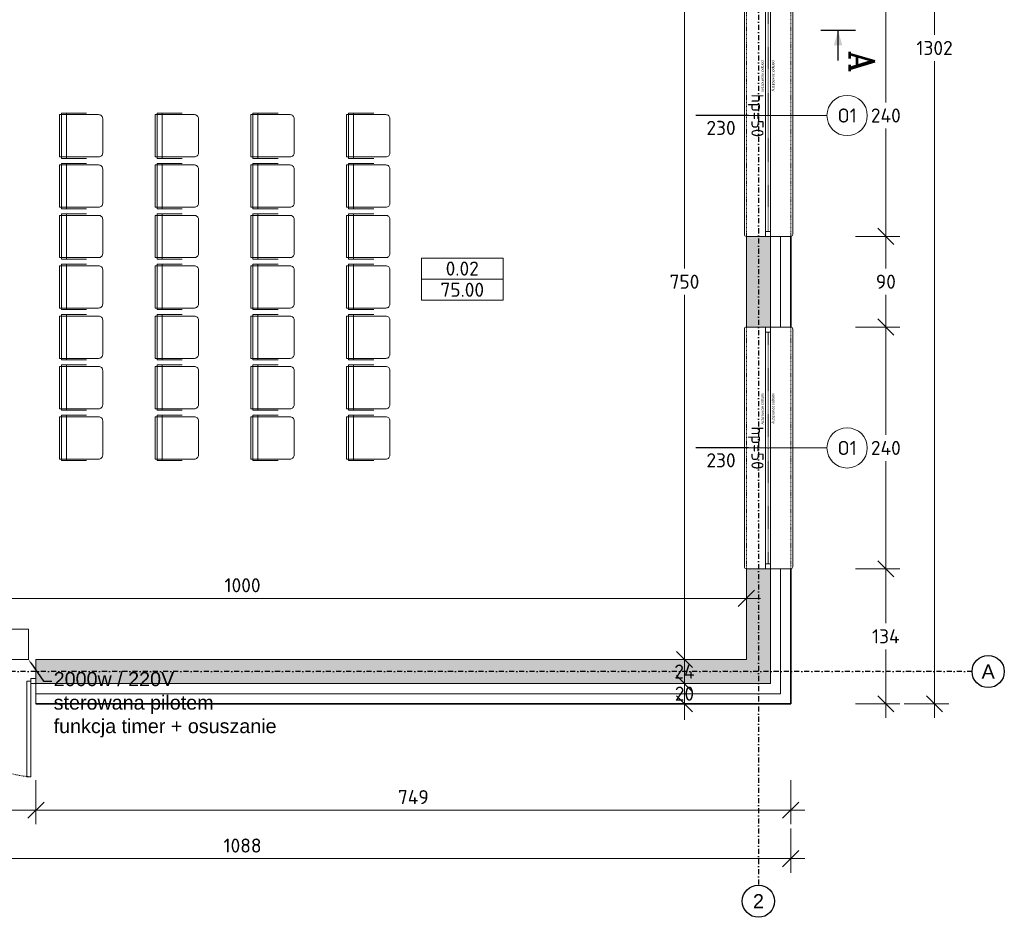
# Model space of a CAD drawing. Header units: millimetres. Extents: x -6697 to 21546, y -3389 to 18959.
# Tile 42 of 153: x 2748 to 3725, y 2354 to 3245. Entities that reach past the tile are written whole.
import ezdxf
from ezdxf import colors
from ezdxf.entities.mleader import LeaderData, LeaderLine
from ezdxf.enums import TextEntityAlignment as Align
from ezdxf.math import Vec2, Vec3

# ---------------------------------------------------------------- set-up
doc = ezdxf.new("R2010")
doc.units = ezdxf.units.MM
for name, pattern in [('0.5_0.5', [1, 0.5, -0.5]), ('DASHDOT', [1, 0.5, -0.25, 0, -0.25]), ('JIS_02_0.7', [1.35, 0.75, -0.6])]:
    doc.linetypes.add(name, pattern=pattern)
for name, color, linetype in [('A-MEB', 12, 'Continuous'), ('BD_txg', 3, 'Continuous'), ('opisy', 7, 'Continuous')]:
    doc.layers.add(name, color=color, linetype=linetype)
doc.layers.add('def', color=7, linetype='Continuous', plot=False)
doc.layers.add('pomocnicze', color=6, linetype='Continuous', plot=False)
for name, color, linetype, lineweight in [('elewacja_projektowana', 7, 'Continuous', 5), ('KOLORYSTYKA', 7, 'Continuous', 5), ('sciany_wew', 7, 'Continuous', 18), ('sciany_zew', 7, 'Continuous', 35), ('stolarka_mysz_drzwi', 7, 'Continuous', 5), ('stolarka_mysz_drzwi_opisy', 7, 'Continuous', 5), ('stolarka_mysz_okna', 7, 'Continuous', 5), ('stolarka_mysz_okna_opisy', 7, 'Continuous', 5), ('tabelka', 7, 'Continuous', 5), ('tabelki_pomieszczen', 7, 'Continuous', 9)]:
    doc.layers.add(name, color=color, linetype=linetype, lineweight=lineweight)
doc.layers.add('pomocnicza', color=6, linetype='Continuous', lineweight=20, plot=False)
doc.layers.add('wymiary', color=7, linetype='Continuous', lineweight=5, true_color=0x666666)
doc.layers.add('wyposażenie', color=7, linetype='Continuous', lineweight=5, true_color=0x999999)
doc.styles.add('ISO', font='isocpeur.ttf')
doc.styles.add('ROMANC', font='ROMANC.SHX', dxfattribs={"width": 0.9})
doc.styles.get("Standard").update_dxf_attribs({"font": 'arial.ttf'})
doc.linetypes.add('GRADZINOWANIE', pattern='A,0.00254,-2.54,[134,ltypeshp.shx,S=2.54,R=0,X=-2.54,Y=0],-5.08,[134,ltypeshp.shx,S=2.54,R=180,X=2.54,Y=0],-2.54', length=10.16254)
doc.dimstyles.new('Ł_G 1-100', dxfattribs={"dimtxt": 14, "dimasz": 16, "dimexe": 14, "dimexo": 2, "dimgap": 6, "dimtad": 1, "dimtih": 1, "dimtoh": 1, "dimdec": 0, "dimrnd": 0.5, "dimzin": 1, "dimdsep": 46, "dimtxsty": 'ISO', "dimblk": 'OBLIQUE', "dimcen": 0, "dimdle": 14, "dimclrd": 256, "dimclre": 256, "dimclrt": 7, "dimazin": 0, "dimtfac": 1, "dimtdec": 0, "dimtix": 1, "dimtmove": 0, "dimatfit": 2, "dimfxl": 30, "dimfxlon": 1, "dimlwd": -1, "dimlwe": -1, "dimarcsym": 2})

# ---------------------------------------------------------------- blocks, each defined once
blk = doc.blocks.new('*U32')
at = {"layer": 'pomocnicze'}
blk.add_lwpolyline([(-19.5, -120), (-71.5, -120)], dxfattribs=at)
at = {"layer": 'stolarka_mysz_okna', "linetype": 'JIS_02_0.7'}
for points in [[(-21.5, 0), (-21.5, -240)], [(22.5, 0), (22.5, -240)]]:
    blk.add_lwpolyline(points, dxfattribs=at)
at = {"layer": 'stolarka_mysz_okna'}
for points in [[(-2.5, 0), (-2.5, -5), (2.5, -5), (2.5, 0)], [(-2.5, -235), (-2.5, -240), (2.5, -240), (2.5, -235)]]:
    blk.add_lwpolyline(points, close=True, dxfattribs=at)
for points in [[(-23.5, -2), (-23.5, -238)], [(-2.5, -5), (-2.5, -235)], [(2.5, -5), (2.5, -235)], [(24.5, -2), (24.5, -238)]]:
    blk.add_lwpolyline(points, dxfattribs=at)
at = {"layer": 'stolarka_mysz_okna', "linetype": '0.5_0.5'}
blk.add_lwpolyline([(0, -235), (0, -5)], dxfattribs=at)
at = {"layer": 'stolarka_mysz_okna'}
for centre, start, end in [((-21.5, -2), 90, 180), ((22.5, -2), 0, 90), ((-21.5, -238), 180, 270), ((22.5, -238), 270, 0)]:
    blk.add_arc(centre, 2, start, end, dxfattribs=at)
at = {"layer": 'stolarka_mysz_okna_opisy'}
blk.add_lwpolyline([(58.5, -120), (-71.5, -120)], dxfattribs=at)
blk.add_circle((78.5, -120), 20, dxfattribs=at)
at = {"style": 'ISO', "flags": 9}
for tag, p in [('KLASA_ODPORNOSCI', (162.72, -22.48)), ('MATERIAL', (162.72, -49.59)), ('KOLOR_OKNA', (163.12, -72.43))]:
    blk.add_attdef(tag, p, '', height=14, dxfattribs=at)
at = {"layer": 'def', "color": 9, "true_color": 0xc7c8ca, "char_height": 2.5, "attachment_point": 1, "rotation": 270}
for s, insert in [('parapet wewnetrzny', (-3.83, -65.43)), ('parapet zewnetrzny', (6.79, -65.43))]:
    blk.add_mtext_dynamic_manual_height_columns(s, width=37.1302, gutter_width=12.5, heights=[0], dxfattribs=dict(at, insert=insert))
at = {"layer": 'stolarka_mysz_okna_opisy', "style": 'ISO', "flags": 8}
blk.add_attdef('HP_PARAPETU', text='', height=12, rotation=270, dxfattribs=at).set_placement((-16.47, -120), align=Align.CENTER)
at = {"layer": 'stolarka_mysz_okna_opisy', "style": 'ISO'}
for tag, flags, p in [('SZEROKOSC_OKNA', 2, (-46.86, -116.27)), ('WYSOKOSC_OKNA', 12, (-46.63, -139.32))]:
    blk.add_attdef(tag, text='', height=14, dxfattribs=dict(at, flags=flags)).set_placement(p, align=Align.CENTER)
at = {"layer": 'stolarka_mysz_okna_opisy', "style": 'ISO', "flags": 8}
blk.add_attdef('NR_OKNA', text='', height=14, rotation=360, dxfattribs=at).set_placement((78.5, -120), align=Align.MIDDLE)
blk = doc.blocks.new('DYBY2002-B05x0204')
at = {"layer": 'wyposażenie'}
for p, q in [((-22.5, 27), (-22.5, 2)), ((22.5, 2), (22.5, 27)), ((-22.5, 7), (22.5, 7)), ((-22.5, 2), (22.5, 2)), ((-21, 7), (21, 7))]:
    blk.add_line(p, q, dxfattribs=at)
blk.add_lwpolyline([(-21, 39), (-21, 0), (21, 0), (21, 39, 0.414214), (17, 43), (-17, 43, 0.414214)], format="xyb", close=True, dxfattribs=at)
blk = doc.blocks.new('*U47')
at = {"layer": 'stolarka_mysz_drzwi'}
for points in [[(9, 0), (9, 95), (5, 95), (5, 0)], [(0, -2.5), (5, -2.5), (5, 2.5), (0, 2.5)]]:
    blk.add_lwpolyline(points, close=True, dxfattribs=at)
at = {"layer": 'stolarka_mysz_drzwi', "linetype": 'JIS_02_0.7'}
blk.add_arc((-1.08, -6.08), 101.26, 3.4421, 86.5579, dxfattribs=at)
at = {"layer": 'stolarka_mysz_drzwi_opisy'}
blk.add_lwpolyline([(52.5, 20), (52.5, -41.41)], dxfattribs=at)
blk.add_circle((52.5, -61.41), 20, dxfattribs=at)
at = {"style": 'ISO', "flags": 9}
for tag, p in [('MATERIAL', (267.97, -34.59)), ('KOLOR_DRZWI', (268.38, -55.85)), ('WYPELNIENIE_DRZWI', (268.01, -77.63))]:
    blk.add_attdef(tag, p, '', height=14, dxfattribs=at)
at = {"layer": 'stolarka_mysz_drzwi_opisy', "color": 1, "true_color": 0xff0000, "style": 'ISO', "flags": 12}
blk.add_attdef('SAMOZAMYKACZ', (19.62, 28.05), '', height=6, rotation=90, dxfattribs=at)
at = {"layer": 'stolarka_mysz_drzwi_opisy', "style": 'ISO'}
blk.add_attdef('SZEROKOSC_DRZWI', text='', height=14, rotation=90, dxfattribs=at).set_placement((41.56, -0.13), align=Align.MIDDLE)
at = {"layer": 'stolarka_mysz_drzwi_opisy', "style": 'ISO', "flags": 8}
for tag, rotation, p in [('WYSOKOSC_DRZWI', 90, (65.64, 0)), ('NR_DRZWI1', 180, (52.5, -61.41))]:
    blk.add_attdef(tag, text='', height=14, rotation=rotation, dxfattribs=at).set_placement(p, align=Align.MIDDLE)
at = {"layer": 'stolarka_mysz_drzwi_opisy', "style": 'ISO', "flags": 2}
blk.add_attdef('P', text='', height=14, rotation=90, dxfattribs=at).set_placement((31.45, 25.97), align=Align.TOP_RIGHT)
blk = doc.blocks.new('tabelka_powierzchni')
at = {"layer": 'pomocnicza'}
blk.add_lwpolyline([(0, -42), (81, -42), (81, 0), (0, 0)], close=True, dxfattribs=at)
at = {"layer": 'tabelki_pomieszczen'}
blk.add_lwpolyline([(0, -21), (81, -21)], dxfattribs=at)
at = {"style": 'ISO', "flags": 9}
for tag, p in [('SCIANY_POM', (93.94, -81.34)), ('SUFIT_POM', (96.19, -102.29)), ('POZIOM_POM', (95.24, -125.71))]:
    blk.add_attdef(tag, p, '', height=14, dxfattribs=at)
at = {"layer": 'tabelki_pomieszczen', "style": 'ISO'}
for tag, flags, p in [('NR_POM', 8, (40.5, -10.5)), ('NAZWA_POM', 5, (147.42, -11.09)), ('POW_POM', 8, (40.5, -31.5)), ('POSADZKA_POM', 5, (159.03, -31.37)), ('WYS_POM', 9, (136.17, -51.99))]:
    blk.add_attdef(tag, text='', height=14, dxfattribs=dict(at, flags=flags)).set_placement(p, align=Align.MIDDLE_CENTER)
blk = doc.blocks.new('_Oblique')
at = {"color": 0, "linetype": 'ByBlock', "lineweight": -2}
blk.add_line((-0.5, -0.5), (0.5, 0.5), dxfattribs=at)
blk = doc.blocks.new('*D59')
at = {"layer": 'Defpoints', "color": 0, "transparency": 16777216}
for p in [(2424.7, 2565.56), (3512.7, 2565.56), (3512.7, 2411.79)]:
    blk.add_point(p, dxfattribs=at)
at = {"layer": 'wymiary', "transparency": 16777216}
for p, q in [((2424.7, 2441.79), (2424.7, 2397.79)), ((3512.7, 2441.79), (3512.7, 2397.79)), ((2410.7, 2411.79), (3526.7, 2411.79))]:
    blk.add_line(p, q, dxfattribs=at)
at = {"layer": 'wymiary', "transparency": 16777216, "xscale": 16, "yscale": 16, "zscale": 16, "rotation": 180}
blk.add_blockref('_Oblique', (2424.7, 2411.79), dxfattribs=at)
at = {"layer": 'wymiary', "transparency": 16777216, "xscale": 16, "yscale": 16, "zscale": 16}
blk.add_blockref('_Oblique', (3512.7, 2411.79), dxfattribs=at)
at = {"layer": 'wymiary', "color": 7, "transparency": 16777216, "insert": (2968.7, 2424.79), "char_height": 14, "attachment_point": 5, "style": 'ISO'}
blk.add_mtext('1088', dxfattribs=at)
blk = doc.blocks.new('*D60')
at = {"layer": 'Defpoints', "color": 0, "transparency": 16777216}
for p in [(3512.7, 3867.56), (3655.48, 3867.56), (3512.7, 2565.56)]:
    blk.add_point(p, dxfattribs=at)
at = {"layer": 'wymiary', "transparency": 16777216}
for p, q in [((3655.48, 3881.56), (3655.48, 3229.56)), ((3625.48, 3867.56), (3669.48, 3867.56)), ((3655.48, 2551.56), (3655.48, 3203.56)), ((3625.48, 2565.56), (3669.48, 2565.56))]:
    blk.add_line(p, q, dxfattribs=at)
at = {"layer": 'wymiary', "transparency": 16777216, "xscale": 16, "yscale": 16, "zscale": 16}
for p, rotation in [((3655.48, 3867.56), 90), ((3655.48, 2565.56), 270)]:
    blk.add_blockref('_Oblique', p, dxfattribs=dict(at, rotation=rotation))
at = {"layer": 'wymiary', "color": 7, "transparency": 16777216, "insert": (3655.48, 3216.56), "char_height": 14, "attachment_point": 5, "style": 'ISO'}
blk.add_mtext('1302', dxfattribs=at)
blk = doc.blocks.new('ST2')
blk.add_line((13.77, 0), (0, 0))
blk.add_solid([(6.84, -1.95), (6.84, 1.95), (0, 0)])
blk = doc.blocks.new('eprzv')
blk.add_line((47.9, 0), (-47.9, 0))
at = {"xscale": 6, "yscale": 6, "zscale": 6, "rotation": 270}
blk.add_blockref('ST2', (0, 0), dxfattribs=at)
at = {"style": 'ROMANC'}
blk.add_attdef('PRZ', text='', height=70, rotation=270, dxfattribs=at).set_placement((32.1, -86), align=Align.CENTER)
blk = doc.blocks.new('*D89')
at = {"layer": 'Defpoints', "color": 0, "transparency": 16777216}
for p in [(3512.7, 3269.56), (3512.7, 3029.56), (3607.12, 3029.56)]:
    blk.add_point(p, dxfattribs=at)
at = {"layer": 'wymiary', "transparency": 16777216}
for p, q in [((3607.12, 3283.56), (3607.12, 3162.56)), ((3577.12, 3269.56), (3621.12, 3269.56)), ((3607.12, 3015.56), (3607.12, 3136.56)), ((3577.12, 3029.56), (3621.12, 3029.56))]:
    blk.add_line(p, q, dxfattribs=at)
at = {"layer": 'wymiary', "transparency": 16777216, "xscale": 16, "yscale": 16, "zscale": 16}
for p, rotation in [((3607.12, 3269.56), 90), ((3607.12, 3029.56), 270)]:
    blk.add_blockref('_Oblique', p, dxfattribs=dict(at, rotation=rotation))
at = {"layer": 'wymiary', "color": 7, "transparency": 16777216, "insert": (3607.12, 3149.56), "char_height": 14, "attachment_point": 5, "style": 'ISO'}
blk.add_mtext('240', dxfattribs=at)
blk = doc.blocks.new('*D90')
at = {"layer": 'Defpoints', "color": 0, "transparency": 16777216}
for p in [(3512.7, 3029.56), (3512.7, 2939.56), (3607.12, 2939.56)]:
    blk.add_point(p, dxfattribs=at)
at = {"layer": 'wymiary', "transparency": 16777216}
for p, q in [((3607.12, 3043.56), (3607.12, 2997.56)), ((3577.12, 3029.56), (3621.12, 3029.56)), ((3607.12, 2925.56), (3607.12, 2971.56)), ((3577.12, 2939.56), (3621.12, 2939.56))]:
    blk.add_line(p, q, dxfattribs=at)
at = {"layer": 'wymiary', "transparency": 16777216, "xscale": 16, "yscale": 16, "zscale": 16}
for p, rotation in [((3607.12, 3029.56), 90), ((3607.12, 2939.56), 270)]:
    blk.add_blockref('_Oblique', p, dxfattribs=dict(at, rotation=rotation))
at = {"layer": 'wymiary', "color": 7, "transparency": 16777216, "insert": (3607.12, 2984.56), "char_height": 14, "attachment_point": 5, "style": 'ISO'}
blk.add_mtext('90', dxfattribs=at)
blk = doc.blocks.new('*D91')
at = {"layer": 'Defpoints', "color": 0, "transparency": 16777216}
for p in [(3512.7, 2939.56), (3512.7, 2699.56), (3607.12, 2699.56)]:
    blk.add_point(p, dxfattribs=at)
at = {"layer": 'wymiary', "transparency": 16777216}
for p, q in [((3607.12, 2953.56), (3607.12, 2832.56)), ((3577.12, 2939.56), (3621.12, 2939.56)), ((3607.12, 2685.56), (3607.12, 2806.56)), ((3577.12, 2699.56), (3621.12, 2699.56))]:
    blk.add_line(p, q, dxfattribs=at)
at = {"layer": 'wymiary', "transparency": 16777216, "xscale": 16, "yscale": 16, "zscale": 16}
for p, rotation in [((3607.12, 2939.56), 90), ((3607.12, 2699.56), 270)]:
    blk.add_blockref('_Oblique', p, dxfattribs=dict(at, rotation=rotation))
at = {"layer": 'wymiary', "color": 7, "transparency": 16777216, "insert": (3607.12, 2819.56), "char_height": 14, "attachment_point": 5, "style": 'ISO'}
blk.add_mtext('240', dxfattribs=at)
blk = doc.blocks.new('*D92')
at = {"layer": 'Defpoints', "color": 0, "transparency": 16777216}
for p in [(3512.7, 2699.56), (3512.7, 2565.56), (3607.12, 2565.56)]:
    blk.add_point(p, dxfattribs=at)
at = {"layer": 'wymiary', "transparency": 16777216}
for p, q in [((3607.12, 2713.56), (3607.12, 2645.56)), ((3577.12, 2699.56), (3621.12, 2699.56)), ((3607.12, 2551.56), (3607.12, 2619.56)), ((3577.12, 2565.56), (3621.12, 2565.56))]:
    blk.add_line(p, q, dxfattribs=at)
at = {"layer": 'wymiary', "transparency": 16777216, "xscale": 16, "yscale": 16, "zscale": 16}
for p, rotation in [((3607.12, 2699.56), 90), ((3607.12, 2565.56), 270)]:
    blk.add_blockref('_Oblique', p, dxfattribs=dict(at, rotation=rotation))
at = {"layer": 'wymiary', "color": 7, "transparency": 16777216, "insert": (3607.12, 2632.56), "char_height": 14, "attachment_point": 5, "style": 'ISO'}
blk.add_mtext('134', dxfattribs=at)
blk = doc.blocks.new('*D93')
at = {"layer": 'Defpoints', "color": 0, "transparency": 16777216}
for p in [(2763.7, 2565.56), (3512.7, 2565.56), (2763.7, 2459.87)]:
    blk.add_point(p, dxfattribs=at)
at = {"layer": 'wymiary', "transparency": 16777216}
for p, q in [((2763.7, 2489.87), (2763.7, 2445.87)), ((3512.7, 2489.87), (3512.7, 2445.87)), ((3526.7, 2459.87), (2749.7, 2459.87))]:
    blk.add_line(p, q, dxfattribs=at)
at = {"layer": 'wymiary', "transparency": 16777216, "xscale": 16, "yscale": 16, "zscale": 16, "rotation": 180}
blk.add_blockref('_Oblique', (2763.7, 2459.87), dxfattribs=at)
at = {"layer": 'wymiary', "transparency": 16777216, "xscale": 16, "yscale": 16, "zscale": 16}
blk.add_blockref('_Oblique', (3512.7, 2459.87), dxfattribs=at)
at = {"layer": 'wymiary', "color": 7, "transparency": 16777216, "insert": (3138.2, 2472.87), "char_height": 14, "attachment_point": 5, "style": 'ISO'}
blk.add_mtext('749', dxfattribs=at)
blk = doc.blocks.new('*D94')
at = {"layer": 'Defpoints', "color": 0, "transparency": 16777216}
for p in [(2628.7, 2565.56), (2763.7, 2565.56), (2628.7, 2459.87)]:
    blk.add_point(p, dxfattribs=at)
at = {"layer": 'wymiary', "transparency": 16777216}
for p, q in [((2628.7, 2489.87), (2628.7, 2445.87)), ((2763.7, 2489.87), (2763.7, 2445.87)), ((2777.7, 2459.87), (2614.7, 2459.87))]:
    blk.add_line(p, q, dxfattribs=at)
at = {"layer": 'wymiary', "transparency": 16777216, "xscale": 16, "yscale": 16, "zscale": 16, "rotation": 180}
blk.add_blockref('_Oblique', (2628.7, 2459.87), dxfattribs=at)
at = {"layer": 'wymiary', "transparency": 16777216, "xscale": 16, "yscale": 16, "zscale": 16}
blk.add_blockref('_Oblique', (2763.7, 2459.87), dxfattribs=at)
at = {"layer": 'wymiary', "color": 7, "transparency": 16777216, "insert": (2696.2, 2472.87), "char_height": 14, "attachment_point": 5, "style": 'ISO'}
blk.add_mtext('135', dxfattribs=at)
blk = doc.blocks.new('*D96')
at = {"layer": 'Defpoints', "color": 0, "transparency": 16777216}
for p in [(3468.7, 3359.56), (3407.26, 2609.56), (3468.7, 2609.56)]:
    blk.add_point(p, dxfattribs=at)
at = {"layer": 'wymiary', "transparency": 16777216}
for p, q in [((3407.26, 3373.56), (3407.26, 2997.56)), ((3437.26, 3359.56), (3393.26, 3359.56)), ((3407.26, 2595.56), (3407.26, 2971.56)), ((3437.26, 2609.56), (3393.26, 2609.56))]:
    blk.add_line(p, q, dxfattribs=at)
at = {"layer": 'wymiary', "transparency": 16777216, "xscale": 16, "yscale": 16, "zscale": 16}
for p, rotation in [((3407.26, 3359.56), 90), ((3407.26, 2609.56), 270)]:
    blk.add_blockref('_Oblique', p, dxfattribs=dict(at, rotation=rotation))
at = {"layer": 'wymiary', "color": 7, "transparency": 16777216, "insert": (3407.26, 2984.56), "char_height": 14, "attachment_point": 5, "style": 'ISO'}
blk.add_mtext('750', dxfattribs=at)
blk = doc.blocks.new('*D97')
at = {"layer": 'Defpoints', "color": 0, "transparency": 16777216}
for p in [(2468.7, 2670.2), (2468.7, 2609.56), (3468.7, 2609.56)]:
    blk.add_point(p, dxfattribs=at)
at = {"layer": 'wymiary', "transparency": 16777216}
for p, q in [((2468.7, 2640.2), (2468.7, 2684.2)), ((3468.7, 2640.2), (3468.7, 2684.2)), ((3482.7, 2670.2), (2454.7, 2670.2))]:
    blk.add_line(p, q, dxfattribs=at)
at = {"layer": 'wymiary', "transparency": 16777216, "xscale": 16, "yscale": 16, "zscale": 16, "rotation": 180}
blk.add_blockref('_Oblique', (2468.7, 2670.2), dxfattribs=at)
at = {"layer": 'wymiary', "transparency": 16777216, "xscale": 16, "yscale": 16, "zscale": 16}
blk.add_blockref('_Oblique', (3468.7, 2670.2), dxfattribs=at)
at = {"layer": 'wymiary', "color": 7, "transparency": 16777216, "insert": (2968.7, 2683.2), "char_height": 14, "attachment_point": 5, "style": 'ISO'}
blk.add_mtext('1000', dxfattribs=at)
blk = doc.blocks.new('*D104')
at = {"layer": 'Defpoints', "color": 0, "transparency": 16777216}
for p in [(3468.7, 2609.56), (3407.26, 2585.56), (3468.7, 2585.56)]:
    blk.add_point(p, dxfattribs=at)
at = {"layer": 'wymiary', "transparency": 16777216}
for p, q in [((3407.26, 2609.56), (3407.26, 2625.56)), ((3437.26, 2609.56), (3393.26, 2609.56)), ((3407.26, 2609.56), (3407.26, 2585.56)), ((3437.26, 2585.56), (3393.26, 2585.56)), ((3407.26, 2585.56), (3407.26, 2569.56))]:
    blk.add_line(p, q, dxfattribs=at)
at = {"layer": 'wymiary', "transparency": 16777216, "xscale": 16, "yscale": 16, "zscale": 16}
for p, rotation in [((3407.26, 2609.56), 270), ((3407.26, 2585.56), 90)]:
    blk.add_blockref('_Oblique', p, dxfattribs=dict(at, rotation=rotation))
at = {"layer": 'wymiary', "color": 7, "transparency": 16777216, "insert": (3407.26, 2597.56), "char_height": 14, "attachment_point": 5, "style": 'ISO'}
blk.add_mtext('24', dxfattribs=at)
blk = doc.blocks.new('*D105')
at = {"layer": 'Defpoints', "color": 0, "transparency": 16777216}
for p in [(3468.7, 2585.56), (3407.26, 2565.56), (3512.7, 2565.56)]:
    blk.add_point(p, dxfattribs=at)
at = {"layer": 'wymiary', "transparency": 16777216}
for p, q in [((3407.26, 2585.56), (3407.26, 2601.56)), ((3437.26, 2585.56), (3393.26, 2585.56)), ((3407.26, 2585.56), (3407.26, 2565.56)), ((3437.26, 2565.56), (3393.26, 2565.56)), ((3407.26, 2565.56), (3407.26, 2549.56))]:
    blk.add_line(p, q, dxfattribs=at)
at = {"layer": 'wymiary', "transparency": 16777216, "xscale": 16, "yscale": 16, "zscale": 16}
for p, rotation in [((3407.26, 2585.56), 270), ((3407.26, 2565.56), 90)]:
    blk.add_blockref('_Oblique', p, dxfattribs=dict(at, rotation=rotation))
at = {"layer": 'wymiary', "color": 7, "transparency": 16777216, "insert": (3407.26, 2575.56), "char_height": 14, "attachment_point": 5, "style": 'ISO'}
blk.add_mtext('20', dxfattribs=at)

msp = doc.modelspace()

# ---------------------------------------------------------------- hatches: boundary and pattern name
at = {"layer": 'KOLORYSTYKA'}
h = msp.add_hatch(dxfattribs=at)
h.set_pattern_fill('CONCRETE', color=256, scale=5, pattern_type=2)
h.set_pattern_definition([(50, (0, 0), (35.86301, -3.1376), [3.75, -41.25]), (355, (0, 0), (-6.93757, 37.6096), [3, -33]), (100.4514, (2.99, -0.26), (28.92547, 34.47198), [3.187, -35.0571]), (46.1842, (0, 10), (53.36205, -8.27595), [5.625, -61.875]), (96.6356, (4.447, 9.31), (46.73314, 48.7059), [4.7805, -52.58565]), (351.1842, (0, 10), (46.7331, 48.70593), [4.5, -49.5]), (21, (5, 7.5), (29.84535, -20.13094), [3.75, -41.25]), (326, (5, 7.5), (12.16577, 36.2575), [3, -33]), (71.4514, (7.487, 5.822), (42.01113, 16.12652), [3.187, -35.0571]), (37.5, (0, 0), (0.607993, 16.644693), [0, -32.6, 0, -33.5, 0, -33.125]), (7.5, (0, 0), (13.153477, 19.720586), [0, -19.1, 0, -31.85, 0, -12.625]), (327.5, (-11.15, 0), (26.691122, -1.127744), [0, -12.5, 0, -39, 0, -51.75]), (317.5, (-16.15, 0), (29.15931, 5.00525), [0, -16.25, 0, -25.9, 0, -36.75])])
h.paths.add_polyline_path([(2842.7, 3383.56), (2742.7, 3383.56), (2742.7, 3408.56), (2730.7, 3408.56), (2730.7, 3398.56), (2730.7, 3383.56), (2649.7, 3383.56), (2649.7, 3359.56), (2842.7, 3359.56)], flags=17)
h.paths.add_polyline_path([(3492.7, 3783.56), (3492.7, 3847.56), (3271.7, 3847.56), (3271.7, 3823.56), (3281.7, 3823.56), (3336.7, 3823.56), (3336.7, 3545.56), (3331.7, 3545.56), (3331.7, 3533.56), (3336.7, 3533.56), (3358.7, 3533.56), (3358.7, 3545.56), (3348.7, 3545.56), (3348.7, 3823.56), (3468.7, 3823.56), (3468.7, 3545.56), (3458.7, 3545.56), (3458.7, 3533.56), (3468.7, 3533.56), (3468.7, 3526.06), (3492.7, 3526.06)])
h.paths.add_polyline_path([(3472, 3387.42), (3508.4, 3387.42), (3508.4, 3408.42), (3472, 3408.42)], flags=9)
h.paths.add_polyline_path([(3492.7, 2699.56), (3468.7, 2699.56), (3468.7, 2609.56), (2763.7, 2609.56), (2763.7, 2585.56), (3492.7, 2585.56)])
h.paths.add_polyline_path([(3468.7, 3269.56), (3492.7, 3269.56), (3492.7, 3391.06), (3468.7, 3391.06), (3468.7, 3383.56), (3336.7, 3383.56), (3336.7, 3359.56), (3468.7, 3359.56)])
h.paths.add_polyline_path([(3492.7, 3029.56), (3468.7, 3029.56), (3468.7, 2939.56), (3492.7, 2939.56)])
h.paths.add_polyline_path([(2468.7, 2699.56), (2444.7, 2699.56), (2444.7, 2585.56), (2628.7, 2585.56), (2628.7, 2609.56), (2468.7, 2609.56)])
h.paths.add_polyline_path([(2468.7, 3029.56), (2444.7, 3029.56), (2444.7, 2939.56), (2468.7, 2939.56)])
h.paths.add_polyline_path([(2444.7, 3733.56), (2468.7, 3733.56), (2468.7, 3823.56), (2730.7, 3823.56), (2730.7, 3673.56), (2730.7, 3508.56), (2742.7, 3508.56), (2742.7, 3518.56), (2742.7, 3533.56), (2837.7, 3533.56), (2837.7, 3545.56), (2827.7, 3545.56), (2742.7, 3545.56), (2742.7, 3557.56), (2742.7, 3823.56), (2962.7, 3823.56), (2962.7, 3545.56), (2952.7, 3545.56), (2952.7, 3533.56), (2984.7, 3533.56), (2994.7, 3533.56), (2994.7, 3545.56), (2974.7, 3545.56), (2974.7, 3664.56), (2997.2, 3664.56), (2997.2, 3676.56), (2974.7, 3676.56), (2974.7, 3823.56), (3104.7, 3823.56), (3104.7, 3676.56), (3097.2, 3676.56), (3097.2, 3664.56), (3104.7, 3664.56), (3104.7, 3545.56), (3094.7, 3545.56), (3094.7, 3533.56), (3120.7, 3533.56), (3120.7, 3545.56), (3116.7, 3545.56), (3116.7, 3615.56), (3214.7, 3615.56), (3214.7, 3545.56), (3210.7, 3545.56), (3210.7, 3533.56), (3231.7, 3533.56), (3231.7, 3545.56), (3226.7, 3545.56), (3226.7, 3627.56), (3116.7, 3627.56), (3116.7, 3823.56), (3171.7, 3823.56), (3171.7, 3847.56), (3161.7, 3847.56), (2468.7, 3847.56), (2444.7, 3847.56)])
h.paths.add_polyline_path([(2468.7, 3493.56), (2444.7, 3493.56), (2444.7, 3269.56), (2468.7, 3269.56), (2468.7, 3359.56), (2549.7, 3359.56), (2549.7, 3383.56), (2468.7, 3383.56)])

# ---------------------------------------------------------------- linework, layer by layer
at = {"layer": 'elewacja_projektowana', "linetype": 'GRADZINOWANIE', "ltscale": 0.09}
for points in [[(3502.7, 3029.56), (3502.7, 2939.56)], [(3502.7, 2699.56), (3502.7, 2575.56), (2763.7, 2575.56)]]:
    msp.add_lwpolyline(points, dxfattribs=at)
at = {"layer": 'opisy', "linetype": 'DASHDOT', "ltscale": 10}
for points in [[(3480.7, 4047.56), (3480.7, 2385.56), (3480.7, 2385.56)], [(3692.7, 2597.56), (2244.7, 2597.56), (2244.7, 2597.56)]]:
    msp.add_lwpolyline(points, dxfattribs=at)
at = {"layer": 'opisy'}
for centre in [(3708.7, 2597.56), (3480.7, 2369.56)]:
    msp.add_circle(centre, 16, dxfattribs=at)
at = {"layer": 'sciany_wew'}
for points in [[(3468.7, 3029.56), (3512.7, 3029.56)], [(3468.7, 3029.56), (3468.7, 2939.56)], [(3492.7, 3029.56), (3492.7, 2939.56)], [(3468.7, 2939.56), (3512.7, 2939.56)], [(3492.7, 2699.56), (3492.7, 2585.56), (2763.7, 2585.56)], [(3468.7, 2699.56), (3468.7, 2609.56), (2763.7, 2609.56)], [(3468.7, 2699.56), (3512.7, 2699.56)], [(2763.7, 2609.56), (2763.7, 2565.56)]]:
    msp.add_lwpolyline(points, dxfattribs=at)
at = {"layer": 'sciany_zew'}
for points in [[(3512.7, 3029.56), (3512.7, 2939.56)], [(3512.7, 2699.56), (3512.7, 2565.56), (2763.7, 2565.56)]]:
    msp.add_lwpolyline(points, dxfattribs=at)
at = {"layer": 'wyposażenie'}
msp.add_lwpolyline([(2636.25, 2609.56), (2756.25, 2609.56), (2756.25, 2639.56), (2636.25, 2639.56)], close=True, dxfattribs=at)

# ---------------------------------------------------------------- block references
ref = msp.add_blockref('tabelka_powierzchni', (3146.25, 3008.09))
ref.add_attrib('NR_POM', '0.02', dxfattribs={"layer": 'tabelki_pomieszczen', "height": 14, "style": 'ISO'}).set_placement((3186.75, 2997.59), align=Align.MIDDLE_CENTER)
ref.add_attrib('POW_POM', '75.00', dxfattribs={"layer": 'tabelki_pomieszczen', "height": 14, "style": 'ISO'}).set_placement((3186.75, 2976.59), align=Align.MIDDLE_CENTER)
at = {"layer": 'A-MEB', "rotation": 270}
for p in [(2786.91, 3129.43), (2881.91, 3129.43), (2976.91, 3129.43), (3071.91, 3129.43), (2786.91, 3079.43), (2881.91, 3079.43), (2786.91, 3029.43), (2881.91, 3029.43), (2976.91, 3029.43), (3071.91, 3029.43), (2786.91, 2979.43), (2881.91, 2979.43), (2976.91, 2979.43), (3071.91, 2979.43), (2786.91, 2929.43), (2881.91, 2929.43), (2976.91, 2929.43), (3071.91, 2929.43), (2786.91, 2879.43), (2881.91, 2879.43), (2976.91, 2879.43), (3071.91, 2879.43), (2786.91, 2829.43), (2881.91, 2829.43), (2976.91, 2829.43), (3071.91, 2829.43)]:
    msp.add_blockref('DYBY2002-B05x0204', p, dxfattribs=at)
at = {"layer": 'BD_txg', "color": 2, "xscale": 0.357142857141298, "yscale": 0.357142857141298, "zscale": 0.357142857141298}
msp.add_blockref('eprzv', (3559.76, 3233.79), dxfattribs=at).add_auto_attribs({'PRZ': 'A'})
at = {"layer": 'sciany_wew'}
ref = msp.add_blockref('*U47', (2763.7, 2588.06), dxfattribs=dict(at, rotation=180))
ref.add_attrib('SZEROKOSC_DRZWI', '95', dxfattribs={"layer": 'stolarka_mysz_drzwi_opisy', "height": 14, "rotation": 270, "style": 'ISO'}).set_placement((2722.14, 2588.2), align=Align.MIDDLE)
ref.add_attrib('WYSOKOSC_DRZWI', '200', dxfattribs={"layer": 'stolarka_mysz_drzwi_opisy', "height": 14, "rotation": 270, "style": 'ISO'}).set_placement((2698.05, 2588.06), align=Align.MIDDLE)
ref.add_attrib('NR_DRZWI1', 'Dz1', dxfattribs={"layer": 'stolarka_mysz_drzwi_opisy', "height": 14, "style": 'ISO'}).set_placement((2711.2, 2649.47), align=Align.MIDDLE)
at = {"layer": 'stolarka_mysz_okna'}
ref = msp.add_blockref('*U32', (3490.2, 3269.56), dxfattribs=at)
ref.add_attrib('NR_OKNA', 'O1', dxfattribs={"layer": 'stolarka_mysz_okna_opisy', "height": 14, "style": 'ISO'}).set_placement((3568.7, 3149.56), align=Align.MIDDLE)
ref.add_attrib('WYSOKOSC_OKNA', '230', dxfattribs={"layer": 'stolarka_mysz_okna_opisy', "height": 14, "style": 'ISO'}).set_placement((3443.57, 3130.24), align=Align.CENTER)
ref.add_attrib('HP_PARAPETU', 'hp=50', dxfattribs={"layer": 'stolarka_mysz_okna_opisy', "height": 12, "rotation": 270, "style": 'ISO'}).set_placement((3473.73, 3149.56), align=Align.CENTER)
ref = msp.add_blockref('*U32', (3490.2, 2939.56), dxfattribs=at)
ref.add_attrib('NR_OKNA', 'O1', dxfattribs={"layer": 'stolarka_mysz_okna_opisy', "height": 14, "style": 'ISO'}).set_placement((3568.7, 2819.56), align=Align.MIDDLE)
ref.add_attrib('WYSOKOSC_OKNA', '230', dxfattribs={"layer": 'stolarka_mysz_okna_opisy', "height": 14, "style": 'ISO'}).set_placement((3443.57, 2800.24), align=Align.CENTER)
ref.add_attrib('HP_PARAPETU', 'hp=50', dxfattribs={"layer": 'stolarka_mysz_okna_opisy', "height": 12, "rotation": 270, "style": 'ISO'}).set_placement((3473.73, 2819.56), align=Align.CENTER)
at = {"layer": 'wyposażenie', "rotation": 270}
for p in [(2976.91, 3079.43), (3071.91, 3079.43)]:
    msp.add_blockref('DYBY2002-B05x0204', p, dxfattribs=at)

# ---------------------------------------------------------------- texts
at = {"layer": 'opisy', "char_height": 14, "attachment_point": 5}
for s, insert in [('A', (3708.7, 2597.56)), ('2', (3480.7, 2369.56))]:
    msp.add_mtext_dynamic_manual_height_columns(s, width=22.5475, gutter_width=70, heights=[0], dxfattribs=dict(at, insert=insert))

# ---------------------------------------------------------------- dimensions: what is measured, and where the dimension line sits
at = {"layer": 'wymiary'}
for p1, p2, distance, picture, middle in [((3512.7, 2565.56), (3512.7, 3867.56), -142.78, '*D60', (3655.48, 3216.56)), ((3468.7, 3359.56), (3468.7, 2609.56), -61.44, '*D96', (3407.26, 2984.56)), ((3468.7, 2609.56), (2468.7, 2609.56), -60.64, '*D97', (2968.7, 2683.2)), ((3468.7, 2609.56), (3468.7, 2585.56), -61.44, '*D104', (3407.26, 2597.56)), ((2424.7, 2565.56), (3512.7, 2565.56), -153.78, '*D59', (2968.7, 2424.79)), ((3512.7, 2565.56), (2763.7, 2565.56), 105.69, '*D93', (3138.2, 2472.87))]:
    dim = msp.add_aligned_dim(p1=p1, p2=p2, distance=distance, dimstyle='Ł_G 1-100', dxfattribs=at)
    dim.commit()
    dim.dimension.update_dxf_attribs({"geometry": picture, "text_midpoint": middle})
for base, p1, p2, picture, middle in [((3607.12, 3029.56), (3512.7, 3269.56), (3512.7, 3029.56), '*D89', (3607.12, 3149.56)), ((3607.12, 2939.56), (3512.7, 3029.56), (3512.7, 2939.56), '*D90', (3607.12, 2984.56)), ((3607.12, 2699.56), (3512.7, 2939.56), (3512.7, 2699.56), '*D91', (3607.12, 2819.56)), ((3607.12, 2565.56), (3512.7, 2699.56), (3512.7, 2565.56), '*D92', (3607.12, 2632.56)), ((3407.26, 2565.56), (3468.7, 2585.56), (3512.7, 2565.56), '*D105', (3407.26, 2575.56))]:
    dim = msp.add_linear_dim(base=base, p1=p1, p2=p2, angle=90, dimstyle='Ł_G 1-100', override={"dimtmove": 1}, dxfattribs=at)
    dim.commit()
    dim.dimension.update_dxf_attribs({"geometry": picture, "text_midpoint": middle})
dim = msp.add_linear_dim(base=(2628.7, 2459.87), p1=(2763.7, 2565.56), p2=(2628.7, 2565.56), dimstyle='Ł_G 1-100', override={"dimtmove": 1}, dxfattribs=at)
dim.commit()
dim.dimension.update_dxf_attribs({"geometry": '*D94', "text_midpoint": (2696.2, 2472.87)})

# ---------------------------------------------------------------- leaders
at = {"layer": 'tabelka'}
ml = msp.add_multileader_mtext('Standard', dxfattribs=at)
ml.set_content('2000w / 220V \\Psterowana pilotem\\Pfunkcja timer + osuszanie', color=256)
ml.set_leader_properties()
ml.build(insert=Vec2(0, 0))
ctx = ml.context
ctx.base_point, ctx.char_height, ctx.plane_origin = Vec3(2779.28, 2588.03), 14, Vec3(2683.64, 2629.82)
notes = []
notes.append((ctx, [(1, (1, 1, 0), (2771.28, 2588.03), (1, 0), 8, [(0, [(2756.25, 2609.56)], 0, [])])]))
ctx.mtext.insert, ctx.mtext.width, ctx.mtext.flow_direction = Vec3(2781.28, 2597.09), 225.5035, 5
for ctx, leaders in notes:
    for number, flags, end, landing, length, lines in leaders:
        leader = LeaderData()
        leader.index, (leader.has_last_leader_line, leader.has_dogleg_vector, leader.attachment_direction) = number, flags
        leader.last_leader_point, leader.dogleg_vector, leader.dogleg_length = Vec3(end), Vec3(landing), length
        for number, points, colour, breaks in lines:
            line = LeaderLine()
            line.index, line.vertices, line.color, line.breaks = number, Vec3.list(points), colors.encode_raw_color(colour), breaks
            leader.lines.append(line)
        ctx.leaders.append(leader)

doc.saveas('drawing.dxf')
